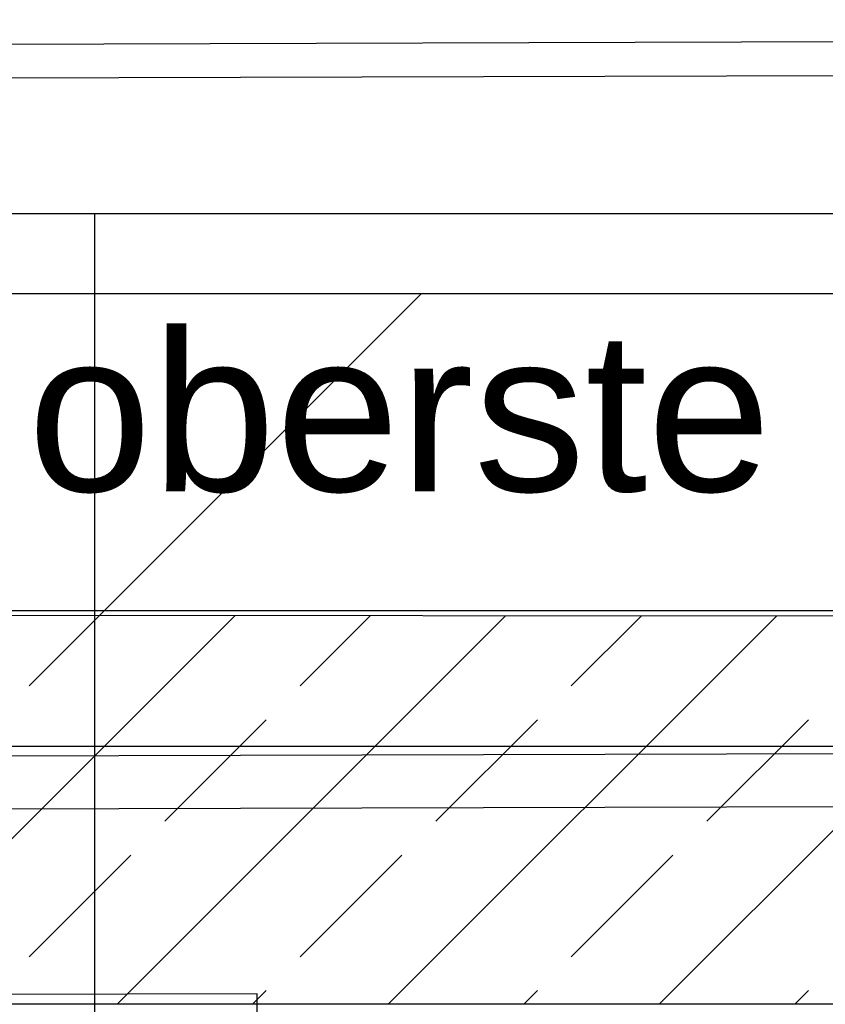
# Model space of a CAD drawing. Header units: metres. Extents: x -2 to 57.6, y -0.5 to 41.5.
# Tile 34 of 41: x 18.2 to 19.2, y 29.7 to 30.9. Entities that reach past the tile are written whole.
import ezdxf
from ezdxf.enums import TextEntityAlignment as Align

# ---------------------------------------------------------------- set-up
doc = ezdxf.new("R2010")
doc.units = ezdxf.units.M
doc.layers.add('ITB_XXX_xRef', color=251, linetype='Continuous')
doc.styles.add('ARIAL', font='txt', dxfattribs={"height": 0.2})

# ---------------------------------------------------------------- blocks, each defined once
blk = doc.blocks.new('ITB_1003-ID-102-8-535-128')
at = {"layer": 'ITB_XXX_xRef', "lineweight": 25}
for p, q in [((209.1379, 179.1071), (221.9004, 179.1071)), ((213.8219, 161.5063), (213.8219, 179.1071)), ((223.8219, 179.0063), (208.0812, 179.0063)), ((213.8219, 178.5976), (214.2306, 179.0063)), ((223.7138, 178.6091), (208.4784, 178.6091)), ((223.6615, 178.5963), (208.4805, 178.607)), ((213.5103, 178.1163), (213.9971, 178.6031)), ((213.7396, 178.5152), (213.8275, 178.6032)), ((213.8497, 178.1163), (214.3363, 178.6028)), ((214.079, 178.5152), (214.1667, 178.603)), ((214.1891, 178.1163), (214.6755, 178.6026)), ((214.4184, 178.5152), (214.5059, 178.6027)), ((214.5286, 178.1163), (215.0146, 178.6024)), ((213.9093, 178.3455), (214.0365, 178.4728)), ((214.2487, 178.3455), (214.376, 178.4728)), ((214.5881, 178.3455), (214.7154, 178.4728)), ((208.6747, 178.4119), (223.2057, 178.4567)), ((208.6479, 178.4395), (223.7138, 178.4395)), ((208.7411, 178.3457), (222.9415, 178.3895)), ((213.7396, 178.1758), (213.8668, 178.3031)), ((214.079, 178.1758), (214.2063, 178.3031)), ((214.4184, 178.1758), (214.5457, 178.3031)), ((214.025, 178.1292), (208.9712, 178.1163)), ((214.0194, 178.1163), (214.0365, 178.1334)), ((214.0281, 176.9092), (214.025, 178.1292)), ((214.3589, 178.1163), (214.376, 178.1334)), ((214.6983, 178.1163), (214.7154, 178.1334)), ((223.1815, 178.1163), (208.9712, 178.1163))]:
    blk.add_line(p, q, dxfattribs=at)
at = {"layer": 'ITB_XXX_xRef', "lineweight": 25, "style": 'ARIAL'}
blk.add_text('oberste Attika Abdeckung öffnen ggf. erneuern', height=0.2, dxfattribs=at).set_placement((213.7378, 178.7589), (219.5104, 178.7589), align=Align.FIT)
at = {"lineweight": 25}
blk.add_wipeout([(223.8087, 179.3497), (207.8254, 179.3004), (207.8254, 179.2586), (223.8016, 179.3078), (223.8087, 179.318)], dxfattribs=at).dxf.layer = 'ITB_XXX_xRef'
at = {"layer": 'ITB_XXX_xRef', "lineweight": 25}
for p, q in [((223.8087, 179.3497), (207.8254, 179.3004)), ((223.8109, 179.3497), (207.8254, 179.3004)), ((207.8254, 179.2586), (223.8016, 179.3078)), ((207.8254, 179.2586), (223.8016, 179.3078))]:
    blk.add_line(p, q, dxfattribs=at)

msp = doc.modelspace()

# ---------------------------------------------------------------- block references
at = {"layer": 'ITB_XXX_xRef', "lineweight": 25}
msp.add_blockref('ITB_1003-ID-102-8-535-128', (-195.4999, -148.4381), dxfattribs=at)

doc.saveas('drawing.dxf')
